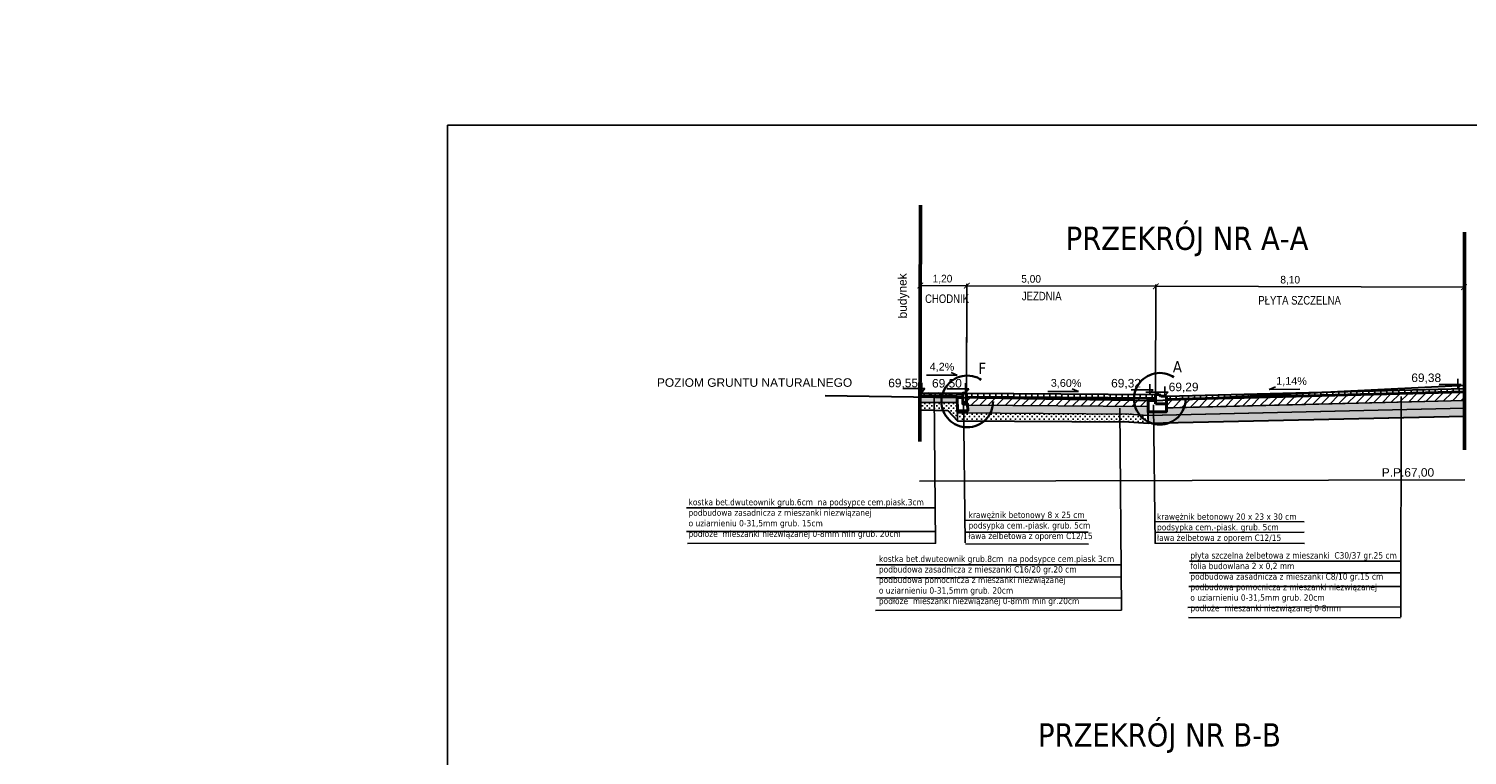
# Model space of a CAD drawing. Extents: x 8014 to 6635291, y -5609 to 5765892.
# Tile 111 of 158: x 6601851 to 6601889, y 5732642 to 5732661. Entities that reach past the tile are written whole.
import ezdxf
from ezdxf.enums import TextEntityAlignment as Align

# ---------------------------------------------------------------- set-up
doc = ezdxf.new("R2010")
doc.units = 0
doc.header["$PDSIZE"] = 0.75
doc.linetypes.add('ACAD_ISO03W100', pattern=[30, 12, -18])
doc.layers.get('0').update_dxf_attribs({"linetype": 'CONTINUOUS'})
doc.layers.get('Defpoints').update_dxf_attribs({"linetype": 'CONTINUOUS'})
doc.layers.add('1', color=7, linetype='CONTINUOUS')
doc.layers.add('a_zieleń', color=80, linetype='CONTINUOUS')
doc.layers.add('LSEC_____233', color=7, linetype='CONTINUOUS', lineweight=5)
doc.styles.add('Arial', font='arial.ttf')
doc.styles.add('Style-SWISSLT_1250', font='SWISSLT_1250.shx')
doc.dimstyles.new('KKK', dxfattribs={"dimscale": 0.5, "dimtxt": 0.4, "dimasz": 0.3, "dimexe": 0.1, "dimexo": 0.1, "dimgap": 0.1, "dimtad": 1, "dimtoh": 1, "dimtxsty": 'Standard', "dimblk": 'ARCHTICK', "dimcen": 2.5, "dimadec": 0, "dimazin": 0, "dimtfac": 1, "dimtix": 1, "dimtmove": 0, "dimatfit": 0, "dimldrblk": 'OBLIQUE', "dimfxl": 1, "dimarcsym": 0})

# ---------------------------------------------------------------- blocks, each defined once
blk = doc.blocks.new('_ArchTick')
at = {"color": 0, "linetype": 'ByBlock', "const_width": 0.15}
blk.add_lwpolyline([(-0.5, -0.5), (0.5, 0.5)], dxfattribs=at)
blk = doc.blocks.new('*D783')
at = {"color": 0, "lineweight": -2}
for p, q in [((6601880.991, 5732651.023), (6601881.001, 5732653.972)), ((6601889.129, 5732653.896), (6601881, 5732653.922)), ((6601889.12, 5732651.324), (6601889.129, 5732653.946))]:
    blk.add_line(p, q, dxfattribs=at)
at = {"layer": 'Defpoints', "color": 0, "linetype": 'ByBlock', "lineweight": -2}
for p in [(6601881, 5732653.922), (6601889.12, 5732651.274), (6601880.991, 5732650.973)]:
    blk.add_point(p, dxfattribs=at)
at = {"color": 0, "lineweight": -2, "xscale": 0.15, "yscale": 0.15, "zscale": 0.15}
for p, rotation in [((6601881, 5732653.922), 179.8192895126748), ((6601889.129, 5732653.896), 359.8192895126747)]:
    blk.add_blockref('_ArchTick', p, dxfattribs=dict(at, rotation=rotation))
at = {"color": 0, "linetype": 'ByBlock', "lineweight": 9, "insert": (6601884.544, 5732654.077), "char_height": 0.2, "attachment_point": 5, "rotation": 359.8193}
blk.add_mtext('8,10', dxfattribs=at)
blk = doc.blocks.new('_Oblique')
at = {"color": 0, "linetype": 'ByBlock', "lineweight": -2}
blk.add_line((-0.5, -0.5), (0.5, 0.5), dxfattribs=at)
blk = doc.blocks.new('*D784')
at = {"color": 0, "lineweight": -2}
for p, q in [((6601876.002, 5732651.184), (6601876.011, 5732653.987)), ((6601881, 5732653.922), (6601876.011, 5732653.937)), ((6601880.991, 5732651.023), (6601881.001, 5732653.972))]:
    blk.add_line(p, q, dxfattribs=at)
at = {"layer": 'Defpoints', "color": 0, "linetype": 'ByBlock', "lineweight": -2}
for p in [(6601876.011, 5732653.937), (6601876.002, 5732651.134), (6601880.991, 5732650.973)]:
    blk.add_point(p, dxfattribs=at)
at = {"color": 0, "lineweight": -2, "xscale": 0.15, "yscale": 0.15, "zscale": 0.15}
for p, rotation in [((6601876.011, 5732653.937), 179.8192895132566), ((6601881, 5732653.922), 359.8192895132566)]:
    blk.add_blockref('_ArchTick', p, dxfattribs=dict(at, rotation=rotation))
at = {"color": 0, "linetype": 'ByBlock', "lineweight": 9, "insert": (6601877.709, 5732654.099), "char_height": 0.2, "attachment_point": 5, "rotation": 359.8193}
blk.add_mtext('5,00', dxfattribs=at)
blk = doc.blocks.new('*U713')
at = {"layer": 'LSEC_____233', "color": 7, "linetype": 'Continuous', "lineweight": -3}
for p, q in [((0.238, -0.019), (0.142, 0.019)), ((-0.238, -0.019), (0.238, -0.019))]:
    blk.add_line(p, q, dxfattribs=at)
blk = doc.blocks.new('*D785')
at = {"color": 0, "lineweight": -2}
for p, q in [((6601874.777, 5732651.141), (6601874.786, 5732653.991)), ((6601876.016, 5732653.937), (6601874.786, 5732653.941)), ((6601876.007, 5732650.87), (6601876.017, 5732653.987))]:
    blk.add_line(p, q, dxfattribs=at)
at = {"layer": 'Defpoints', "color": 0, "linetype": 'ByBlock', "lineweight": -2}
for p in [(6601874.786, 5732653.941), (6601874.777, 5732651.091), (6601876.007, 5732650.82)]:
    blk.add_point(p, dxfattribs=at)
at = {"color": 0, "lineweight": -2, "xscale": 0.15, "yscale": 0.15, "zscale": 0.15}
for p, rotation in [((6601874.786, 5732653.941), 179.8192895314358), ((6601876.016, 5732653.937), 359.8192895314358)]:
    blk.add_blockref('_ArchTick', p, dxfattribs=dict(at, rotation=rotation))
at = {"color": 0, "linetype": 'ByBlock', "lineweight": 9, "insert": (6601875.371, 5732654.106), "char_height": 0.2, "attachment_point": 5, "rotation": 359.8193}
blk.add_mtext('1,20', dxfattribs=at)
blk = doc.blocks.new('*U715')
at = {"layer": 'LSEC_____233', "color": 7, "linetype": 'Continuous', "lineweight": -3}
for p, q in [((0.238, -0.019), (0.142, 0.019)), ((-0.238, -0.019), (0.238, -0.019))]:
    blk.add_line(p, q, dxfattribs=at)
blk = doc.blocks.new('*U716')
at = {"layer": 'LSEC_____233', "color": 7, "linetype": 'Continuous', "lineweight": -3}
for p, q in [((0.238, -0.019), (0.142, 0.019)), ((-0.238, -0.019), (0.238, -0.019))]:
    blk.add_line(p, q, dxfattribs=at)

msp = doc.modelspace()

# ---------------------------------------------------------------- hatches: boundary and pattern name
at = {"lineweight": -3}
h = msp.add_hatch(dxfattribs=at)
h.set_pattern_fill('ANSI31', color=256, scale=0.05, angle=45)
h.set_pattern_definition([(90, (6601917.73485, 5732726.06624), (-0.15875, 0), [])])
h.paths.add_polyline_path([(6601876.007, 5732651.102), (6601880.988, 5732651.069), (6601880.989, 5732650.981), (6601876, 5732651.017)])
h.paths.add_polyline_path([(6601881.28, 5732651.027), (6601889.138, 5732651.225), (6601889.138, 5732651.156), (6601881.281, 5732650.949)])
h = msp.add_hatch(dxfattribs=at)
h.set_pattern_fill('ANSI37', color=256, scale=0.04, angle=15.8258, style=0)
h.set_pattern_definition([(60.82576, (6601944.92398, 5732726.2465), (-0.11088894, 0.06190834), []), (150.82576, (6601944.92398, 5732726.2465), (-0.06190834, -0.11088894), [])])
h.paths.add_polyline_path([(6601875.907, 5732651.1), (6601874.772, 5732651.114), (6601874.774, 5732651.062), (6601875.908, 5732651.048)])
h = msp.add_hatch(dxfattribs=at)
h.set_pattern_fill('GRAVEL', color=256, scale=0.03, angle=47.97, style=0)
h.set_pattern_definition([(275.98279, (6601917.53616, 5732726.98394), (1.012692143, -9.11964005), [0.1025164, -10.149145]), (232.93974, (6601917.546846, 5732726.881982), (5.556078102, 7.302285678), [0.1759214, -17.4162147]), (180.48045, (6601917.440827, 5732726.741596), (11.327841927, 0.048179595), [0.1240445, -12.280417]), (315.24369, (6601917.38336, 5732726.39331), (-10.810012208, 10.769488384), [0.1602014, -15.859931]), (340.803654, (6601917.49712, 5732726.280513), (-9.342981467, 3.292040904), [0.15709, -15.5519423]), (45.24369, (6601917.645477, 5732726.22886), (-10.769488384, -10.810012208), [0.1602014, -15.859931]), (85.66424, (6601917.758274, 5732726.34262), (-0.972168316, -12.4598605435), [0.211858, -20.9739346]), (120.22533, (6601917.77429, 5732726.553872), (-8.880987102, 15.18589214), [0.200016, -19.801577]), (169.399566, (6601917.6736, 5732726.726696), (-11.439512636, 2.104186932), [0.160744, -15.9136637]), (223.20636, (6601917.5156, 5732726.756267), (6.1779228, 5.715928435), [0.183514, -8.992181]), (270.367438, (6601917.38184, 5732726.630628), (0.104014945, -12.404025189), [0.2373234, -23.495032]), (186.784075, (6601917.89409, 5732726.94856), (-6.967273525, -0.901021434), [0.0810014, -8.01917]), (219.439234, (6601917.81366, 5732726.93899), (7.764280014, 6.3377731), [0.1541046, -15.2563917]), (272.97, (6601917.69464, 5732726.8411), (0.5660093, -0.510174), [0.107763, -0.969868]), (251.16859, (6601917.59101, 5732726.86269), (1.41885115, 3.85039445), [0.0580324, -5.745187]), (339.77141, (6601917.57228, 5732726.80777), (-2.20820188, 0.96451255), [0.08207, -4.021426]), (78.93376, (6601917.64929, 5732726.77939), (0.39850325, 2.71837583), [0.133296, -4.3098894]), (209.53505, (6601917.67487, 5732726.9102), (1.5863572, 0.62184466), [0.096386, -2.3132694]), (64.35954, (6601917.276378, 5732726.47948), (3.403711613, 7.190614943), [0.1350264, -13.367648]), (118.316176, (6601917.334807, 5732726.60121), (4.185406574, -7.875950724), [0.1132797, -11.2146647]), (341.16859, (6601917.56167, 5732727.01224), (-3.85039445, 1.41885115), [0.116064, -5.687155]), (31.58046, (6601917.67152, 5732726.974777), (-6.799767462, -4.12957122), [0.1350264, -13.367648]), (27.41395, (6601917.6273, 5732726.16317), (-3.682888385, -1.80969863), [0.1302106, -6.38032]), (342.74514, (6601917.74289, 5732726.223124), (-8.77697216, 2.781866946), [0.1091016, -10.801078]), (114.77141, (6601918.13278, 5732726.50773), (-1.80969863, 3.68288838), [0.116064, -5.687155]), (65.324025, (6601918.08415, 5732726.61311), (-4.368224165, -9.398816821), [0.127735, -12.645713]), (117.41395, (6601917.8828, 5732726.23038), (1.80969863, -3.682888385), [0.065105, -6.4454256]), (149.27993, (6601918.10217, 5732726.47377), (-2.77421119, 1.4746865), [0.0388544, -3.8465985]), (213.93376, (6601918.06877, 5732726.49361), (2.09653117, 1.18785397), [0.15709, -2.9847164]), (233.979006, (6601917.938433, 5732726.40592), (4.535730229, 6.170267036), [0.14558, -14.4124095]), (351.66007, (6601917.70023, 5732726.73347), (-1.64219257, 0.4543386), [0.109897, -2.637533]), (41.127227, (6601917.808962, 5732726.717533), (9.80497583, 8.601810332), [0.191867, -18.9948027]), (108.9154, (6601917.953486, 5732726.84373), (1.92136934, -5.83525491), [0.0784525, -7.7668177]), (137.97, (6601917.92805, 5732726.91795), (-1.076183, -0.0558354), [0.04572, -0.71628]), (168.22644, (6601917.91125, 5732726.409907), (6.002760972, -1.307180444), [0.10586, -10.480182]), (95.98279, (6601917.807616, 5732726.431507), (-1.012692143, 9.11964005), [0.205033, -10.0466287]), (47.97, (6601917.78625, 5732726.6354), (-0.0558354, 1.076183), [0.19812, -0.56388]), (13.274847, (6601917.91889, 5732726.782586), (9.063804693, 2.08887541), [0.120483, -11.927795]), (302.0246, (6601918.03615, 5732726.81025), (1.75386328, -2.60670512), [0.110949, -5.436495]), (255.615975, (6601918.094988, 5732726.716187), (-4.033212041, -15.855916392), [0.1806435, -17.8837393]), (223.39608, (6601918.050113, 5732726.541206), (-7.198270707, -6.847947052), [0.191109, -18.919754])])
h.paths.add_polyline_path([(6601875.762, 5732651.018), (6601874.773, 5732651.03), (6601874.772, 5732650.867), (6601875.764, 5732650.853)])
h.paths.add_polyline_path([(6601880.794, 5732650.514), (6601880.794, 5732650.609), (6601880.795, 5732650.751), (6601876.038, 5732650.787), (6601876.034, 5732650.638), (6601875.762, 5732650.639), (6601875.765, 5732650.582), (6601880.288, 5732650.553)])
h.paths.add_polyline_path([(6601889.143, 5732650.743), (6601889.142, 5732650.792), (6601889.146, 5732650.913), (6601881.276, 5732650.716), (6601881.269, 5732650.614), (6601880.791, 5732650.606), (6601880.791, 5732650.51), (6601889.142, 5732650.705)])
h = msp.add_hatch(dxfattribs=at)
h.set_pattern_fill('CROSS', color=256, scale=0.01)
h.set_pattern_definition([(0, (6601977.69352, 5732724.04689), (0.0635, 0.0635), [0.03175, -0.09525]), (90, (6601977.709396, 5732724.031015), (-0.0635, 0.0635), [0.03175, -0.09525])])
h.paths.add_polyline_path([(6601875.764, 5732650.506), (6601875.762, 5732650.616), (6601875.761, 5732650.853), (6601874.772, 5732650.866), (6601874.772, 5732650.659), (6601875.158, 5732650.652), (6601875.511, 5732650.65), (6601875.764, 5732650.375)])
h = msp.add_hatch(dxfattribs=at)
h.set_pattern_fill('ANSI31', color=256, scale=0.05)
h.set_pattern_definition([(45, (6601917.73485, 5732726.06624), (-0.1122532, 0.1122532), [])])
h.paths.add_polyline_path([(6601880.797, 5732650.913), (6601880.984, 5732650.913), (6601880.99, 5732650.954), (6601876.005, 5732650.992), (6601876.001, 5732650.856), (6601876.038, 5732650.787), (6601880.795, 5732650.751)])
h.paths.add_polyline_path([(6601889.142, 5732650.966), (6601889.144, 5732651.057), (6601889.143, 5732651.122), (6601881.277, 5732650.922), (6601881.276, 5732650.716), (6601881.395, 5732650.719), (6601881.46, 5732650.72), (6601889.146, 5732650.913)])
h = msp.add_hatch(dxfattribs=at)
h.set_pattern_fill('CROSS', color=256, scale=0.01)
h.set_pattern_definition([(0, (6601978.68637, 5732723.76302), (0.0635, 0.0635), [0.03175, -0.09525]), (90, (6601978.702244, 5732723.747143), (-0.0635, 0.0635), [0.03175, -0.09525])])
h.paths.add_polyline_path([(6601880.799, 5732650.311), (6601880.792, 5732650.511), (6601880.288, 5732650.553), (6601875.765, 5732650.582), (6601875.764, 5732650.375), (6601876.151, 5732650.368), (6601876.503, 5732650.366), (6601880.287, 5732650.348)])
h = msp.add_hatch(dxfattribs=at)
h.set_pattern_fill('CROSS', color=256, scale=0.01)
h.set_pattern_definition([(0, (6601983.83606, 5732723.521024), (0.0635, 0.0635), [0.03175, -0.09525]), (90, (6601983.85193, 5732723.50515), (-0.0635, 0.0635), [0.03175, -0.09525])])
h.paths.add_polyline_path([(6601887.139, 5732650.451), (6601889.138, 5732650.496), (6601889.142, 5732650.705), (6601880.793, 5732650.514), (6601880.798, 5732650.307), (6601881.185, 5732650.311), (6601881.537, 5732650.318), (6601886.011, 5732650.428)])
at = {"layer": 'a_zieleń', "transparency": 33554687}
h = msp.add_hatch(dxfattribs=at)
h.set_pattern_fill('ANSI31', color=256, scale=2, angle=0.5416)
h.set_pattern_definition([(45.54155787, (6600987.53512, 5732094.77134), (-0.1784396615, 0.175097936), [])])
edge = h.paths.add_edge_path()
edge.add_line((6601184.523, 5731785.715), (6601184.767, 5731785.473))
edge.add_line((6601184.767, 5731785.473), (6601208.79, 5731802.27))
edge.add_line((6601208.79, 5731802.27), (6601211.05, 5731814.48))
edge.add_line((6601211.05, 5731814.48), (6601142.151, 5731813.823))
edge.add_arc((6601143.698, 5731819.102), 5.501, 253.6603, 270.5475)
edge.add_line((6601143.751, 5731813.601), (6601191.034, 5731814.053))
edge.add_arc((6601191.122, 5731812.113), 1.942, 359.8374, 92.594, ccw=False)
edge.add_line((6601193.063, 5731812.108), (6601193.074, 5731811.004))
edge.add_line((6601193.074, 5731811.004), (6601197.383, 5731811.045))
edge.add_line((6601197.383, 5731811.045), (6601197.425, 5731806.621))
edge.add_line((6601197.425, 5731806.621), (6601199.732, 5731806.642))
edge.add_line((6601199.732, 5731806.642), (6601199.803, 5731799.171))
edge.add_line((6601199.803, 5731799.171), (6601197.516, 5731797.165))
edge.add_line((6601197.516, 5731797.165), (6601194.216, 5731797.133))
edge.add_line((6601194.216, 5731797.133), (6601194.251, 5731793.47))
edge.add_arc((6601191.538, 5731793.658), 2.72, 281.0894, 356.0358, ccw=False)
edge.add_line((6601192.061, 5731790.989), (6601185.152, 5731786.156))
edge.add_arc((71774552.687, -87417922.681), 113685689.918, 124.97904394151, 124.97904432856)
h.paths.add_polyline_path([(6601204.906, 5731809.178), (6601202.577, 5731808.579), (6601203.741, 5731808.879)], flags=16)

# ---------------------------------------------------------------- linework, layer by layer
at = {"lineweight": 50, "ltscale": 0.5}
msp.add_line((6601874.789, 5732656.063), (6601874.769, 5732649.832), dxfattribs=at)
at = {"linetype": 'ACAD_ISO03W100', "lineweight": 50, "ltscale": 0.5}
msp.add_line((6601889.144, 5732655.352), (6601889.14, 5732649.611), dxfattribs=at)
at = {"lineweight": -3}
for p, q in [((6601874.909, 5732651.222), (6601874.325, 5732651.222)), ((6601874.824, 5732651.372), (6601874.824, 5732651.122)), ((6601874.824, 5732651.122), (6601874.909, 5732651.222)), ((6601876.066, 5732651.215), (6601875.482, 5732651.215)), ((6601875.98, 5732651.365), (6601875.98, 5732651.115)), ((6601875.98, 5732651.115), (6601876.066, 5732651.215)), ((6601880.931, 5732651.191), (6601880.346, 5732651.191)), ((6601880.845, 5732651.34), (6601880.845, 5732651.091)), ((6601880.845, 5732651.091), (6601880.931, 5732651.191)), ((6601881.238, 5732651.28), (6601881.238, 5732651.031)), ((6601889.055, 5732651.33), (6601888.47, 5732651.33)), ((6601888.969, 5732651.479), (6601888.969, 5732651.23)), ((6601888.969, 5732651.23), (6601889.055, 5732651.33)), ((6601881.324, 5732651.131), (6601880.739, 5732651.131)), ((6601881.238, 5732651.031), (6601881.324, 5732651.131)), ((6601874.76, 5732648.786), (6601889.153, 5732648.815))]:
    msp.add_line(p, q, dxfattribs=at)
at = {"lineweight": 30, "ltscale": 2}
for p, q in [((6601881.011, 5732650.91), (6601889.159, 5732651.317)), ((6601872.277, 5732651.042), (6601881.011, 5732650.91))]:
    msp.add_line(p, q, dxfattribs=at)
at = {"lineweight": 30}
for p, q in [((6601881.28, 5732651.027), (6601889.138, 5732651.225)), ((6601874.77, 5732651.115), (6601875.907, 5732651.1)), ((6601874.772, 5732650.867), (6601875.764, 5732650.853)), ((6601876.001, 5732651.099), (6601880.984, 5732651.064)), ((6601874.772, 5732650.659), (6601875.511, 5732650.65)), ((6601875.511, 5732650.65), (6601875.764, 5732650.375)), ((6601875.764, 5732650.64), (6601875.765, 5732650.582)), ((6601880.799, 5732650.311), (6601889.138, 5732650.496)), ((6601875.769, 5732650.372), (6601880.287, 5732650.348)), ((6601880.287, 5732650.348), (6601880.799, 5732650.311))]:
    msp.add_line(p, q, dxfattribs=at)
for p, q in [((6601875.153, 5732651.069), (6601875.185, 5732647.142)), ((6601875.929, 5732650.99), (6601875.967, 5732647.151)), ((6601880.936, 5732650.796), (6601880.982, 5732647.14)), ((6601887.474, 5732651.019), (6601887.462, 5732645.193)), ((6601880.051, 5732650.708), (6601880.09, 5732645.383)), ((6601875.184, 5732648.076), (6601868.62, 5732648.081)), ((6601879.182, 5732647.741), (6601875.958, 5732647.756)), ((6601875.184, 5732647.452), (6601868.62, 5732647.452)), ((6601879.217, 5732647.435), (6601875.974, 5732647.434)), ((6601884.913, 5732647.706), (6601880.972, 5732647.721)), ((6601884.913, 5732647.433), (6601881.012, 5732647.432)), ((6601875.195, 5732647.143), (6601868.647, 5732647.14)), ((6601879.226, 5732647.121), (6601875.981, 5732647.129)), ((6601884.923, 5732647.141), (6601880.972, 5732647.149)), ((6601887.453, 5732646.671), (6601881.884, 5732646.676)), ((6601880.088, 5732646.578), (6601873.622, 5732646.574)), ((6601880.092, 5732646.256), (6601873.632, 5732646.23)), ((6601887.453, 5732646.365), (6601881.884, 5732646.365)), ((6601887.464, 5732646.005), (6601881.872, 5732646.002)), ((6601880.084, 5732645.709), (6601873.632, 5732645.697)), ((6601887.462, 5732645.464), (6601881.846, 5732645.452)), ((6601880.09, 5732645.377), (6601873.601, 5732645.369)), ((6601887.453, 5732645.176), (6601881.865, 5732645.184))]:
    msp.add_line(p, q)
at = {"lineweight": 40}
for p, q in [((6601880.988, 5732650.823), (6601880.988, 5732651.065)), ((6601880.988, 5732651.065), (6601881.09, 5732651.065)), ((6601881.09, 5732651.065), (6601881.133, 5732651.025)), ((6601881.133, 5732651.025), (6601881.278, 5732651.025)), ((6601881.278, 5732650.823), (6601881.278, 5732651.025))]:
    msp.add_line(p, q, dxfattribs=at)
at = {"lineweight": -3}
for points in [[(6601862.308, 5732658.17), (6601921.756, 5732658.17), (6601921.756, 5732616.257), (6601862.308, 5732616.257)], [(6601881.28, 5732651.027), (6601889.138, 5732651.225), (6601889.138, 5732651.156), (6601881.281, 5732650.949)], [(6601875.907, 5732651.1), (6601874.772, 5732651.114), (6601874.774, 5732651.062), (6601875.908, 5732651.048)], [(6601875.762, 5732651.018), (6601874.773, 5732651.03), (6601874.772, 5732650.867), (6601875.764, 5732650.853)], [(6601875.764, 5732650.506), (6601875.762, 5732650.616), (6601875.761, 5732650.853), (6601874.772, 5732650.866), (6601874.772, 5732650.659), (6601875.158, 5732650.652), (6601875.511, 5732650.65), (6601875.764, 5732650.375)], [(6601880.794, 5732650.514), (6601880.794, 5732650.609), (6601880.795, 5732650.751), (6601876.038, 5732650.787), (6601876.034, 5732650.638), (6601875.762, 5732650.639), (6601875.765, 5732650.582), (6601880.288, 5732650.553)], [(6601876.007, 5732651.102), (6601880.988, 5732651.069), (6601880.989, 5732650.981), (6601876, 5732651.017)], [(6601880.797, 5732650.913), (6601880.984, 5732650.913), (6601880.99, 5732650.954), (6601876.005, 5732650.992), (6601876.001, 5732650.856), (6601876.001, 5732650.856), (6601876.038, 5732650.787), (6601880.795, 5732650.751)], [(6601889.143, 5732650.743), (6601889.142, 5732650.792), (6601889.146, 5732650.913), (6601881.276, 5732650.716), (6601881.269, 5732650.614), (6601880.791, 5732650.606), (6601880.791, 5732650.51), (6601889.142, 5732650.705)], [(6601889.142, 5732650.966), (6601889.144, 5732651.057), (6601889.143, 5732651.122), (6601881.277, 5732650.922), (6601881.276, 5732650.716), (6601881.395, 5732650.719), (6601881.46, 5732650.72), (6601889.146, 5732650.913)], [(6601880.799, 5732650.311), (6601880.792, 5732650.511), (6601880.288, 5732650.553), (6601875.765, 5732650.582), (6601875.764, 5732650.375), (6601876.151, 5732650.368), (6601876.503, 5732650.366), (6601880.287, 5732650.348)], [(6601887.139, 5732650.451), (6601889.138, 5732650.496), (6601889.142, 5732650.705), (6601880.793, 5732650.514), (6601880.798, 5732650.307), (6601881.185, 5732650.311), (6601881.537, 5732650.318), (6601886.011, 5732650.428)], [(6601889.142, 5732650.705), (6601889.142, 5732650.705), (6601889.142, 5732650.705), (6601889.142, 5732650.705), (6601889.142, 5732650.705), (6601889.142, 5732650.705), (6601889.142, 5732650.705), (6601889.142, 5732650.705)]]:
    msp.add_lwpolyline(points, close=True, dxfattribs=at)
at = {"lineweight": 40}
for points in [[(6601875.907, 5732651.1), (6601875.907, 5732651.1), (6601876.001, 5732651.101), (6601876.001, 5732650.855), (6601875.908, 5732650.856)], [(6601875.999, 5732650.855), (6601875.999, 5732650.855), (6601875.908, 5732650.855), (6601875.909, 5732650.815), (6601876.034, 5732650.814)], [(6601880.988, 5732650.824), (6601880.987, 5732650.913), (6601880.796, 5732650.913), (6601880.794, 5732650.609), (6601881.277, 5732650.614), (6601881.277, 5732650.821)]]:
    msp.add_lwpolyline(points, close=True, dxfattribs=at)
at = {"linetype": 'ACAD_ISO03W100', "lineweight": 35, "ltscale": 0.3}
for centre in [(6601876.025, 5732650.885), (6601881.103, 5732650.954)]:
    msp.add_circle(centre, 0.681, dxfattribs=at)
at = {"layer": '1', "lineweight": 40}
msp.add_lwpolyline([(6601875.764, 5732650.64), (6601876.039, 5732650.64), (6601876.039, 5732650.64), (6601876.034, 5732650.814), (6601876.034, 5732650.814), (6601875.909, 5732650.815), (6601875.906, 5732650.992), (6601875.76, 5732650.992)], close=True, dxfattribs=at)

# ---------------------------------------------------------------- block references
at = {"linetype": 'Continuous'}
for name, p, xscale, yscale, zscale, rotation in [('*U716', (6601875.356, 5732651.613), 1.701137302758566, 1.701137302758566, 1.701137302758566, 359.9882846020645), ('*U715', (6601878.551, 5732651.182), 1.701137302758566, 1.701137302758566, 1.701137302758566, 359.9882846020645), ('*U713', (6601884.394, 5732651.236), -1.701137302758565, 1.701137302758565, 1.701137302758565, 0.525861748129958)]:
    msp.add_blockref(name, p, dxfattribs=dict(at, xscale=xscale, yscale=yscale, zscale=zscale, rotation=rotation))

# ---------------------------------------------------------------- texts
at = {"lineweight": -3, "insert": (6601878.621, 5732655.495), "char_height": 0.613, "width": 22.20657, "attachment_point": 1}
msp.add_mtext('{\\fTahoma|b0|i0|c238|p34;PRZEKRÓJ NR A-A}', dxfattribs=at)
at = {"lineweight": -3, "char_height": 0.3, "width": 22.20657, "attachment_point": 1, "rotation": 359.7889}
for s, insert in [('{\\fTahoma|b0|i0|c238|p34;A}', (6601881.448, 5732651.949)), ('{\\fTahoma|b0|i0|c238|p34;F}', (6601876.319, 5732651.907))]:
    msp.add_mtext(s, dxfattribs=dict(at, insert=insert))
at = {"char_height": 0.2, "attachment_point": 1}
for s, insert, width in [('{\\fTahoma|b0|i0|c238|p34;\\H0.8333x;kostka bet.dwuteownik grub.6cm  na podsypce cem.piask.3cm\\Ppodbudowa zasadnicza z mieszanki niezwiązanej \\Po uziarnieniu 0-31,5mm grub. 15cm\\Ppodłoże  mieszanki niezwiązanej 0-8mm min grub. 20cm}', (6601868.671, 5732648.312), 20.01693), ('{\\fTahoma|b0|i0|c238|p34;\\H0.8333x;krawężnik betonowy 8 x 25 cm\\Ppodsypka cem.-piask. grub. 5cm\\Pława żelbetowa z oporem C12/15}', (6601876.058, 5732647.977), 8.75545), ('{\\fTahoma|b0|i0|c238|p34;\\H0.8333x;krawężnik betonowy 20 x 23 x 30 cm\\Ppodsypka cem.-piask. grub. 5cm\\Pława żelbetowa z oporem C12/15}', (6601881.031, 5732647.93), 8.75545), ('{\\fTahoma|b0|i0|c238|p34;\\H0.8333x;kostka bet.dwuteownik grub.8cm  na podsypce cem.piask 3cm\\Ppodbudowa zasadnicza z mieszanki C16/20 gr.20 cm\\Ppodbudowa pomocnicza z mieszanki niezwiązanej \\Po uziarnieniu 0-31,5mm grub. 20cm\\Ppodłoże  mieszanki niezwiązanej 0-8mm min gr.20cm }', (6601873.693, 5732646.817), 20.01693), ('{\\fTahoma|b0|i0|c238|p34;\\H0.8333x;płyta szczelna żelbetowa z mieszanki  C30/37 gr.25 cm\\Pfolia budowlana 2 x 0,2 mm\\Ppodbudowa zasadnicza z mieszanki C8/10 gr.15 cm\\Ppodbudowa pomocnicza z mieszanki niezwiązanej \\Po uziarnieniu 0-31,5mm grub. 20cm\\Ppodłoże  mieszanki niezwiązanej 0-8mm}', (6601881.91, 5732646.907), 20.01693)]:
    msp.add_mtext(s, dxfattribs=dict(at, insert=insert, width=width))
at = {"lineweight": -3, "insert": (6601877.892, 5732642.396), "char_height": 0.613, "width": 22.20657, "attachment_point": 1, "line_spacing_factor": 0.685155}
msp.add_mtext('{\\fTahoma|b0|i0|c238|p34;PRZEKRÓJ NR B-B}', dxfattribs=at)
at = {"layer": 'LSEC_____233', "color": 7, "linetype": 'Continuous', "lineweight": -3, "style": 'Style-SWISSLT_1250'}
for s, height, rotation, p in [('budynek', 0.225, 90.4154, (6601874.318, 5732653.074)), ('4,2%%%', 0.2041, 359.1575, (6601875.033, 5732651.806)), ('1,14%%%', 0.2041, 359.1575, (6601884.175, 5732651.43)), ('3,60%%%', 0.2041, 359.1575, (6601878.229, 5732651.375))]:
    msp.add_text(s, height=height, rotation=rotation, dxfattribs=at).set_placement(p, align=Align.MIDDLE_LEFT)
at = {"layer": 'LSEC_____233', "color": 7, "linetype": 'Continuous', "lineweight": -3, "style": 'Arial', "width": 0.8}
for s, p in [('CHODNIK', (6601874.912, 5732653.594)), ('JEZDNIA', (6601877.465, 5732653.663)), ('PŁYTA SZCZELNA ', (6601883.702, 5732653.552))]:
    msp.add_text(s, height=0.225, dxfattribs=at).set_placement(p, align=Align.MIDDLE_LEFT)
at = {"layer": 'LSEC_____233', "color": 7, "linetype": 'Continuous', "lineweight": -3, "style": 'Style-SWISSLT_1250'}
for s, p in [('69,38', (6601887.739, 5732651.509)), ('POZIOM GRUNTU NATURALNEGO', (6601867.837, 5732651.383)), ('69,55', (6601873.939, 5732651.371)), ('69,50', (6601875.095, 5732651.364)), ('69,32', (6601879.82, 5732651.366)), ('69,29', (6601881.339, 5732651.267)), ('P.P.67,00', (6601886.961, 5732649.012))]:
    msp.add_text(s, height=0.225, dxfattribs=at).set_placement(p, align=Align.MIDDLE_LEFT)

# ---------------------------------------------------------------- dimensions: what is measured, and where the dimension line sits
at = {"lineweight": 9}
for base, p1, p2, text, picture, middle in [((6601874.786, 5732653.941), (6601876.007, 5732650.82), (6601874.777, 5732651.091), '1,20', '*D785', (6601875.371, 5732653.939)), ((6601876.011, 5732653.937), (6601880.991, 5732650.973), (6601876.002, 5732651.134), '5,00', '*D784', (6601877.709, 5732653.932)), ((6601881, 5732653.922), (6601889.12, 5732651.274), (6601880.991, 5732650.973), '8,10', '*D783', (6601884.543, 5732653.91))]:
    dim = msp.add_linear_dim(base=base, p1=p1, p2=p2, angle=359.8193, text=text, dimstyle='KKK', dxfattribs=at)
    dim.commit()
    dim.dimension.update_dxf_attribs({"geometry": picture, "text_midpoint": middle, "dimtype": 160})

doc.saveas('drawing.dxf')
